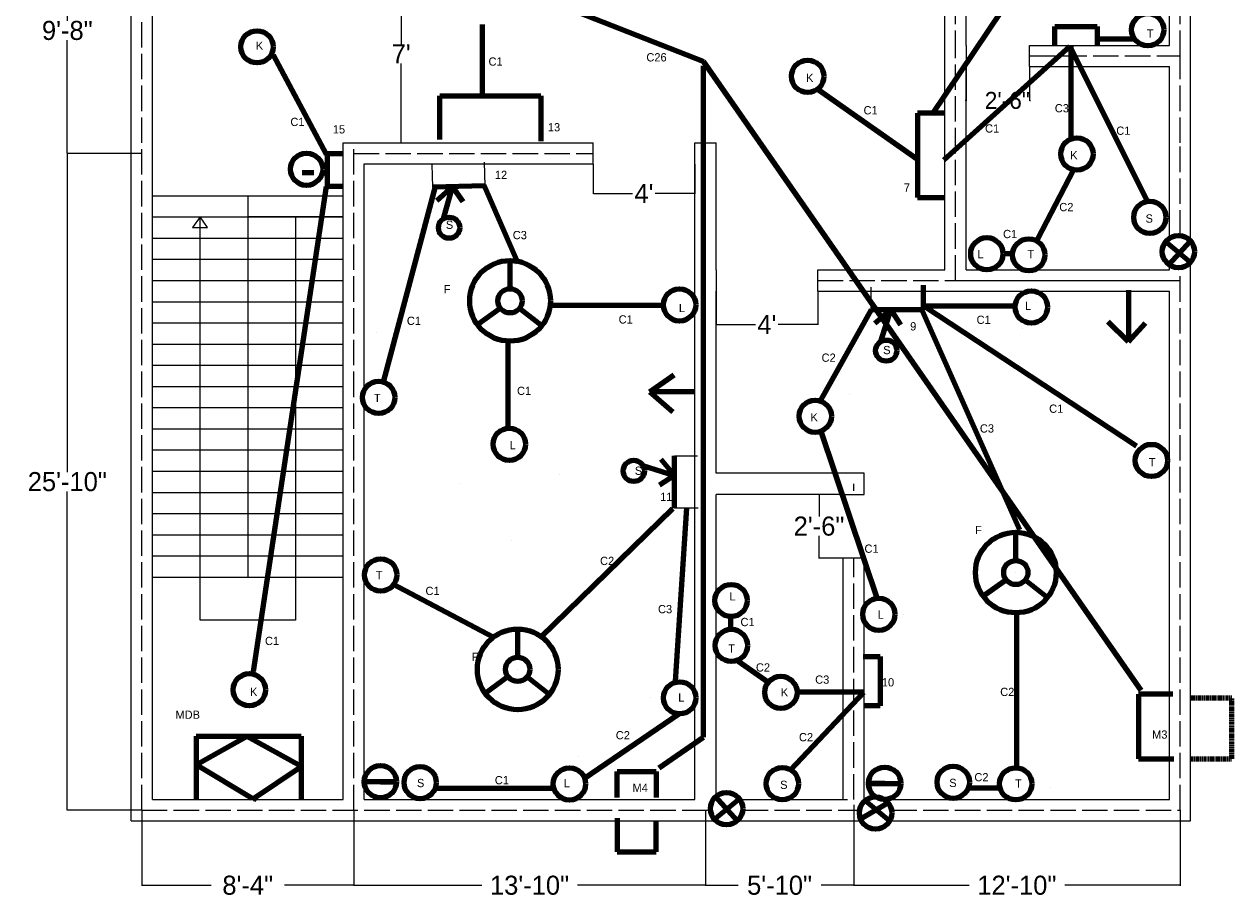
# Model space of a CAD drawing. Header units: inches. Extents: x -92 to 883, y -66 to 818.
# Tile 1 of 2: x -92 to 478, y -66 to 346. Entities that reach past the tile are written whole.
import ezdxf

# ---------------------------------------------------------------- set-up
doc = ezdxf.new("R2010")
doc.units = ezdxf.units.IN
doc.header["$MEASUREMENT"] = 0
doc.linetypes.add('ACAD_ISO02W100', pattern=[15, 12, -3])
doc.linetypes.add('DASHED', pattern=[0.75, 0.5, -0.25])
doc.dimstyles.get("Standard").update_dxf_attribs({"dimtxt": 9, "dimasz": 0.18, "dimexe": 0.18, "dimexo": 0.0625, "dimgap": 0.09, "dimtad": 0, "dimtih": 1, "dimtoh": 1, "dimdec": 0, "dimzin": 0, "dimdsep": 46, "dimlunit": 3, "dimtxsty": 'Standard', "dimcen": 0.09, "dimaunit": 1, "dimadec": 0, "dimazin": 0, "dimtfac": 1, "dimtdec": 0, "dimtofl": 0, "dimtmove": 0, "dimatfit": 3, "dimfxl": 1, "dimtolj": 1, "dimtzin": 0, "dimarcsym": 0})

# ---------------------------------------------------------------- blocks, each defined once
blk = doc.blocks.new('*D1')
at = {"color": 0, "lineweight": -2}
for p, q in [((-36.21, 285.09), (-71.47, 285.09)), ((-71.29, 284.91), (-71.29, 134.68)), ((-71.29, -24.73), (-71.29, 125.5)), ((-36.21, -24.91), (-71.47, -24.91))]:
    blk.add_line(p, q, dxfattribs=at)
at = {"color": 0}
for points in [[(-71.32, 284.91), (-71.26, 284.91), (-71.29, 285.09)], [(-71.32, -24.73), (-71.26, -24.73), (-71.29, -24.91)]]:
    blk.add_solid(points, dxfattribs=at)
at = {"layer": 'Defpoints', "color": 0}
for p in [(-71.29, 285.09), (-36.14, 285.09), (-36.14, -24.91)]:
    blk.add_point(p, dxfattribs=at)
at = {"color": 0, "insert": (-71.29, 130.09), "char_height": 9, "attachment_point": 5}
blk.add_mtext('\\A1;25\'-10"', dxfattribs=at)
blk = doc.blocks.new('*D2')
at = {"color": 0, "lineweight": -2}
for p, q in [((-36.21, 401.09), (-71.47, 401.09)), ((-71.29, 400.91), (-71.29, 347.68)), ((-71.29, 285.27), (-71.29, 338.5)), ((-36.21, 285.09), (-71.47, 285.09))]:
    blk.add_line(p, q, dxfattribs=at)
at = {"color": 0}
for points in [[(-71.32, 400.91), (-71.26, 400.91), (-71.29, 401.09)], [(-71.32, 285.27), (-71.26, 285.27), (-71.29, 285.09)]]:
    blk.add_solid(points, dxfattribs=at)
at = {"layer": 'Defpoints', "color": 0}
for p in [(-71.29, 401.09), (-36.14, 401.09), (-36.14, 285.09)]:
    blk.add_point(p, dxfattribs=at)
at = {"color": 0, "insert": (-71.29, 343.09), "char_height": 9, "attachment_point": 5}
blk.add_mtext('\\A1;9\'-8"', dxfattribs=at)
blk = doc.blocks.new('*D5')
at = {"color": 0, "lineweight": -2}
for p, q in [((299.86, -25.16), (299.86, -60.61)), ((453.86, -24.97), (453.86, -60.61)), ((300.04, -60.43), (354.27, -60.43)), ((453.68, -60.43), (399.45, -60.43))]:
    blk.add_line(p, q, dxfattribs=at)
at = {"color": 0}
for points in [[(300.04, -60.4), (300.04, -60.46), (299.86, -60.43)], [(453.68, -60.4), (453.68, -60.46), (453.86, -60.43)]]:
    blk.add_solid(points, dxfattribs=at)
at = {"layer": 'Defpoints', "color": 0}
for p in [(299.86, -25.1), (453.86, -24.91), (299.86, -60.43)]:
    blk.add_point(p, dxfattribs=at)
at = {"color": 0, "insert": (376.86, -60.43), "char_height": 9, "attachment_point": 5}
blk.add_mtext('\\A1;12\'-10"', dxfattribs=at)
blk = doc.blocks.new('*D6')
at = {"color": 0, "lineweight": -2}
for p, q in [((229.86, -24.97), (229.86, -60.61)), ((299.86, -25.16), (299.86, -60.61)), ((230.04, -60.43), (245.27, -60.43)), ((299.68, -60.43), (284.45, -60.43))]:
    blk.add_line(p, q, dxfattribs=at)
at = {"color": 0}
for points in [[(230.04, -60.4), (230.04, -60.46), (229.86, -60.43)], [(299.68, -60.4), (299.68, -60.46), (299.86, -60.43)]]:
    blk.add_solid(points, dxfattribs=at)
at = {"layer": 'Defpoints', "color": 0}
for p in [(229.86, -24.91), (299.86, -25.1), (229.86, -60.43)]:
    blk.add_point(p, dxfattribs=at)
at = {"color": 0, "insert": (264.86, -60.43), "char_height": 9, "attachment_point": 5}
blk.add_mtext('\\A1;5\'-10"', dxfattribs=at)
blk = doc.blocks.new('*D7')
at = {"color": 0, "lineweight": -2}
for p, q in [((63.86, -24.97), (63.86, -60.61)), ((229.86, -24.97), (229.86, -60.61)), ((64.04, -60.43), (124.27, -60.43)), ((229.68, -60.43), (169.45, -60.43))]:
    blk.add_line(p, q, dxfattribs=at)
at = {"color": 0}
for points in [[(64.04, -60.4), (64.04, -60.46), (63.86, -60.43)], [(229.68, -60.4), (229.68, -60.46), (229.86, -60.43)]]:
    blk.add_solid(points, dxfattribs=at)
at = {"layer": 'Defpoints', "color": 0}
for p in [(63.86, -24.91), (229.86, -24.91), (63.86, -60.43)]:
    blk.add_point(p, dxfattribs=at)
at = {"color": 0, "insert": (146.86, -60.43), "char_height": 9, "attachment_point": 5}
blk.add_mtext('\\A1;13\'-10"', dxfattribs=at)
blk = doc.blocks.new('*D8')
at = {"color": 0, "lineweight": -2}
for p, q in [((-36.14, -24.97), (-36.14, -60.61)), ((63.86, -24.97), (63.86, -60.61)), ((-35.96, -60.43), (-3.48, -60.43)), ((63.68, -60.43), (31.2, -60.43))]:
    blk.add_line(p, q, dxfattribs=at)
at = {"color": 0}
for points in [[(-35.96, -60.4), (-35.96, -60.46), (-36.14, -60.43)], [(63.68, -60.4), (63.68, -60.46), (63.86, -60.43)]]:
    blk.add_solid(points, dxfattribs=at)
at = {"layer": 'Defpoints', "color": 0}
for p in [(-36.14, -24.91), (63.86, -24.91), (-36.14, -60.43)]:
    blk.add_point(p, dxfattribs=at)
at = {"color": 0, "insert": (13.86, -60.43), "char_height": 9, "attachment_point": 5}
blk.add_mtext('\\A1;8\'-4"', dxfattribs=at)
blk = doc.blocks.new('*D9')
at = {"color": 0, "lineweight": -2}
for p, q in [((176.86, 280.03), (176.86, 266.04)), ((224.86, 280.03), (224.86, 266.04)), ((177.04, 266.22), (195.52, 266.22)), ((224.68, 266.22), (206.2, 266.22))]:
    blk.add_line(p, q, dxfattribs=at)
at = {"color": 0}
for points in [[(177.04, 266.25), (177.04, 266.19), (176.86, 266.22)], [(224.68, 266.25), (224.68, 266.19), (224.86, 266.22)]]:
    blk.add_solid(points, dxfattribs=at)
at = {"layer": 'Defpoints', "color": 0}
for p in [(176.86, 280.09), (224.86, 280.09), (224.86, 266.22)]:
    blk.add_point(p, dxfattribs=at)
at = {"color": 0, "insert": (200.86, 266.22), "char_height": 9, "attachment_point": 5}
blk.add_mtext("\\A1;4'", dxfattribs=at)
blk = doc.blocks.new('*D10')
at = {"color": 0, "lineweight": -2}
for p, q in [((234.86, 220.03), (234.86, 204.11)), ((282.86, 220.03), (282.86, 204.11)), ((235.04, 204.29), (253.52, 204.29)), ((282.68, 204.29), (264.2, 204.29))]:
    blk.add_line(p, q, dxfattribs=at)
at = {"color": 0}
for points in [[(235.04, 204.32), (235.04, 204.26), (234.86, 204.29)], [(282.68, 204.32), (282.68, 204.26), (282.86, 204.29)]]:
    blk.add_solid(points, dxfattribs=at)
at = {"layer": 'Defpoints', "color": 0}
for p in [(234.86, 220.09), (282.86, 220.09), (234.86, 204.29)]:
    blk.add_point(p, dxfattribs=at)
at = {"color": 0, "insert": (258.86, 204.29), "char_height": 9, "attachment_point": 5}
blk.add_mtext("\\A1;4'", dxfattribs=at)
blk = doc.blocks.new('*D11')
at = {"color": 0, "lineweight": -2}
for p, q in [((294.79, 124.09), (283.3, 124.09)), ((283.48, 123.91), (283.48, 113.68)), ((283.48, 94.27), (283.48, 104.5)), ((294.79, 94.09), (283.3, 94.09))]:
    blk.add_line(p, q, dxfattribs=at)
at = {"color": 0}
for points in [[(283.45, 123.91), (283.51, 123.91), (283.48, 124.09)], [(283.45, 94.27), (283.51, 94.27), (283.48, 94.09)]]:
    blk.add_solid(points, dxfattribs=at)
at = {"layer": 'Defpoints', "color": 0}
for p in [(283.48, 124.09), (294.86, 124.09), (294.86, 94.09)]:
    blk.add_point(p, dxfattribs=at)
at = {"color": 0, "insert": (283.48, 109.09), "char_height": 9, "attachment_point": 5}
blk.add_mtext('\\A1;2\'-6"', dxfattribs=at)
blk = doc.blocks.new('*D12')
at = {"color": 0, "lineweight": -2}
for p, q in [((352.86, 326.03), (352.86, 309.87)), ((382.86, 326.03), (382.86, 309.87)), ((352.68, 310.05), (352.5, 310.05)), ((383.04, 310.05), (383.22, 310.05))]:
    blk.add_line(p, q, dxfattribs=at)
at = {"color": 0}
for points in [[(352.68, 310.08), (352.68, 310.02), (352.86, 310.05)], [(383.04, 310.08), (383.04, 310.02), (382.86, 310.05)]]:
    blk.add_solid(points, dxfattribs=at)
at = {"layer": 'Defpoints', "color": 0}
for p in [(352.86, 326.09), (382.86, 326.09), (382.86, 310.05)]:
    blk.add_point(p, dxfattribs=at)
at = {"color": 0, "insert": (372.35, 310.05), "char_height": 8, "attachment_point": 5}
blk.add_mtext('\\A1;2\'-6"', dxfattribs=at)
blk = doc.blocks.new('*D20')
at = {"color": 0, "lineweight": -2}
for p, q in [((58.92, 374.09), (86.44, 374.09)), ((86.26, 373.91), (86.26, 336.68)), ((86.26, 290.27), (86.26, 327.5)), ((58.92, 290.09), (86.44, 290.09))]:
    blk.add_line(p, q, dxfattribs=at)
at = {"color": 0}
for points in [[(86.23, 373.91), (86.29, 373.91), (86.26, 374.09)], [(86.23, 290.27), (86.29, 290.27), (86.26, 290.09)]]:
    blk.add_solid(points, dxfattribs=at)
at = {"layer": 'Defpoints', "color": 0}
for p in [(58.86, 374.09), (58.86, 290.09), (86.26, 290.09)]:
    blk.add_point(p, dxfattribs=at)
at = {"color": 0, "insert": (86.26, 332.09), "char_height": 9, "attachment_point": 5}
blk.add_mtext("\\A1;7'", dxfattribs=at)

msp = doc.modelspace()

# ---------------------------------------------------------------- linework, layer by layer
for p, q in [((-41.14, -29.91), (-41.14, 488.09)), ((-31.14, -19.91), (-31.14, 478.09)), ((458.86, 290.09), (458.86, 442.91)), ((448.86, 336.09), (448.86, 432.09)), ((342.86, 230.09), (342.86, 384.09)), ((352.86, 336.09), (352.86, 384.09)), ((352.86, 336.09), (352.86, 326.09)), ((382.86, 336.09), (448.86, 336.09)), ((382.86, 326.09), (382.86, 336.09)), ((352.86, 230.09), (352.86, 326.09)), ((382.86, 326.09), (448.86, 326.09)), ((448.86, 290.09), (448.86, 326.09)), ((-31.14, 280.09), (-31.14, 290.09)), ((58.86, -19.91), (58.86, 290.09)), ((58.86, 290.09), (176.86, 290.09)), ((176.86, 280.09), (176.86, 290.09)), ((224.86, 280.09), (224.86, 290.09)), ((224.86, 290.09), (234.86, 290.09)), ((234.86, 230.09), (234.86, 290.09)), ((448.86, 245.05), (448.86, 290.09)), ((458.86, 243.72), (458.86, 290.09)), ((68.86, -19.91), (68.86, 280.09)), ((68.86, 280.09), (176.86, 280.09)), ((101.16, 269.09), (100.85, 279.8)), ((125.51, 280.88), (125.83, 269.81)), ((224.86, -19.91), (224.86, 280.09)), ((-31.14, 265.09), (58.86, 265.09)), ((13.86, 265.09), (13.86, 85.09)), ((-31.14, 255.09), (58.86, 255.09)), ((-31.14, 255.09), (13.86, 255.09)), ((-8.64, 255.09), (-12.23, 250.07)), ((-8.64, 64.67), (-8.64, 255.09)), ((-5.18, 250.07), (-8.64, 255.09)), ((58.86, 255.09), (13.86, 255.09)), ((36.36, 255.09), (36.36, 64.67)), ((-12.23, 250.07), (-5.18, 250.07)), ((-31.14, 245.09), (58.86, 245.09)), ((-31.14, 235.09), (58.86, 235.09)), ((458.86, -29.91), (458.86, 233.72)), ((234.86, 230.09), (234.86, 220.09)), ((282.86, 230.09), (342.86, 230.09)), ((282.86, 220.09), (282.86, 230.09)), ((352.86, 230.09), (448.86, 230.09)), ((448.86, 230.09), (448.86, 232.39)), ((-31.14, 225.09), (58.86, 225.09)), ((234.86, 134.09), (234.86, 220.09)), ((282.86, 220.09), (448.86, 220.09)), ((308.04, 211.29), (308.04, 222.01)), ((448.86, -19.91), (448.86, 220.09)), ((-31.14, 215.09), (58.86, 215.09)), ((-31.14, 205.09), (58.86, 205.09)), ((-31.14, 195.09), (58.86, 195.09)), ((-31.14, 185.09), (58.86, 185.09)), ((-31.14, 175.09), (58.86, 175.09)), ((-31.14, 165.09), (58.86, 165.09)), ((-31.14, 155.09), (58.86, 155.09)), ((-31.14, 145.09), (58.86, 145.09)), ((215.34, 142.36), (226.06, 142.36)), ((-31.14, 135.09), (58.86, 135.09)), ((304.86, 134.09), (234.86, 134.09)), ((304.86, 124.09), (304.86, 134.09)), ((299.86, 125.8), (299.86, 129.09)), ((-31.14, 125.09), (58.86, 125.09)), ((234.86, -19.91), (234.86, 124.09)), ((294.86, 124.09), (234.86, 124.09)), ((294.86, 124.09), (304.86, 124.09)), ((-31.14, 115.09), (58.86, 115.09)), ((226.42, 117.67), (215.34, 117.67)), ((-31.14, 105.09), (58.86, 105.09)), ((-31.14, 95.09), (58.86, 95.09)), ((294.86, -19.91), (294.86, 94.09)), ((304.86, 94.09), (294.86, 94.09)), ((304.86, -19.91), (304.86, 94.09)), ((-31.14, 85.09), (58.86, 85.09)), ((36.36, 64.67), (-8.64, 64.67)), ((-31.14, -19.91), (58.86, -19.91)), ((68.86, -19.91), (224.86, -19.91)), ((246.13, -19.91), (296.86, -19.91)), ((299.86, -22.47), (299.86, -25.1)), ((314.33, -19.91), (448.86, -19.91)), ((-41.14, -29.91), (234.76, -29.91)), ((244.94, -29.91), (303.44, -29.91)), ((316.7, -29.91), (458.86, -29.91))]:
    msp.add_line(p, q)
at = {"linetype": 'ACAD_ISO02W100'}
for p, q in [((-36.14, -24.91), (-36.14, 483.09)), ((453.86, 331.09), (453.86, 437.09)), ((347.86, 331.09), (347.86, 384.09)), ((347.86, 225.09), (347.86, 331.09)), ((382.86, 331.09), (453.86, 331.09)), ((453.86, 290.09), (453.86, 331.09)), ((63.86, -24.91), (63.86, 290.09)), ((63.86, 285.09), (176.86, 285.09)), ((453.86, 246.31), (453.86, 290.09)), ((453.86, -24.91), (453.86, 231.13)), ((282.86, 225.09), (453.86, 225.09)), ((352.86, 225.09), (453.86, 225.09)), ((299.86, -19.91), (299.86, 94.09)), ((-36.14, -24.91), (232.26, -24.91)), ((247.45, -24.91), (302.65, -24.91)), ((310.09, -24.91), (310.71, -24.91)), ((317.65, -24.91), (453.86, -24.91))]:
    msp.add_line(p, q, dxfattribs=at)
at = {"color": 3, "lineweight": 106}
for p, q in [((229, 328.5), (77.5, 388)), ((435.5, 31.5), (229, 328.5)), ((229, 9.5), (229, 326.5)), ((208, -5), (229, 9.5))]:
    msp.add_line(p, q, dxfattribs=at)
at = {"lineweight": 106}
for p, q in [((385.43, 376.05), (336.77, 303.44)), ((124.5, 346), (124.5, 311)), ((394.81, 336.23), (394.81, 345.01)), ((394.81, 345.01), (414.74, 345.01)), ((414.74, 345.01), (414.74, 336.23)), ((414.74, 339.16), (432.91, 339.16)), ((18.24, 335.4), (18.24, 335.4)), ((51, 284.5), (26, 331.5)), ((401.84, 335.57), (342.39, 281.84)), ((401.9, 335.51), (438.68, 262.04)), ((402.31, 335.92), (402.31, 291.91)), ((283.29, 315.07), (329.65, 282.55)), ((104.57, 291.71), (104.57, 312.33)), ((104.57, 312.33), (152.14, 312.33)), ((152.14, 312.33), (152.14, 290.81)), ((342.86, 304.15), (330.02, 304.15)), ((330.02, 304.15), (330.02, 264.27)), ((51.5, 269.5), (51.5, 285)), ((51.5, 285), (58.86, 285)), ((39.5, 276), (45, 276)), ((403.52, 277.38), (386.55, 244.68)), ((16.5, 40.5), (51, 269.5)), ((59, 269.5), (51.5, 269.5)), ((78.15, 177.8), (102.47, 269.54)), ((110.48, 269.36), (103.14, 262.71)), ((106.25, 254.26), (110.48, 269.36)), ((110.48, 269.36), (110.48, 269.36)), ((110.48, 269.36), (110.48, 269.36)), ((110.48, 269.36), (115.31, 262.35)), ((141.56, 233.2), (125.46, 270.17)), ((330.02, 264.27), (342.86, 264.27)), ((447, 243.43), (458.46, 233.84)), ((458.46, 243.43), (448.55, 232.6)), ((137.64, 221.2), (137.64, 234.53)), ((370.78, 237.82), (375.23, 237.82)), ((332.73, 211.29), (332.73, 222.9)), ((429.48, 220.5), (429.48, 196.2)), ((133.02, 212.11), (122.26, 204.26)), ((137.64, 215.49), (137.64, 215.49)), ((137.64, 215.49), (137.64, 215.49)), ((137.64, 215.49), (137.64, 215.49)), ((137.64, 215.49), (137.64, 215.49)), ((142.13, 211.94), (152.59, 203.68)), ((156.58, 213.37), (209.69, 213.37)), ((206.07, 213.58), (206.07, 213.58)), ((308.03, 211.19), (284.39, 168.78)), ((317.37, 211.29), (309.83, 204.86)), ((312.69, 196.33), (317.37, 211.29)), ((317.37, 211.29), (317.37, 211.29)), ((317.37, 211.29), (317.37, 211.29)), ((317.37, 211.29), (322, 204.15)), ((332.94, 213.15), (433.33, 147.08)), ((333.72, 213.15), (375.74, 213.15)), ((332.17, 210.82), (378.08, 107.44)), ((429.48, 196.2), (420.02, 205.65)), ((74.4, 200.49), (74.4, 200.49)), ((74.4, 200.49), (74.4, 200.49)), ((74.4, 200.49), (74.4, 200.49)), ((74.4, 200.49), (74.4, 200.49)), ((74.4, 200.49), (74.4, 200.49)), ((379.31, 202.52), (379.31, 202.52)), ((429.48, 196.2), (437.58, 204.98)), ((136.73, 155.5), (136.73, 195.69)), ((203.65, 172.52), (215.13, 180.62)), ((224.86, 172.52), (203.65, 172.52)), ((203.65, 172.52), (214.46, 163.07)), ((297.88, 171.07), (297.88, 171.07)), ((137.32, 161.39), (137.32, 161.39)), ((284.39, 153.92), (311.09, 74.36)), ((443.2, 143.38), (443.2, 143.38)), ((443.2, 143.38), (443.2, 143.38)), ((443.2, 143.38), (443.2, 143.38)), ((443.2, 143.38), (443.2, 143.38)), ((443.2, 143.38), (443.2, 143.38)), ((200.38, 137.71), (215.34, 133.03)), ((215.34, 133.03), (208.91, 140.57)), ((161.16, 133.48), (161.16, 133.48)), ((215.34, 133.03), (208.2, 128.4)), ((215.34, 133.03), (215.34, 133.03)), ((215.34, 133.03), (215.34, 133.03)), ((114.32, 129.38), (114.32, 129.38)), ((152.3, 56.84), (214.55, 117.39)), ((215.69, 36.01), (221.11, 117.84)), ((376.36, 92.95), (376.36, 106.28)), ((138.15, 102.29), (138.15, 102.29)), ((376.36, 87.23), (376.36, 87.23)), ((376.36, 87.23), (376.36, 87.23)), ((376.36, 87.23), (376.36, 87.23)), ((376.36, 87.23), (376.36, 87.23)), ((82.48, 81.71), (129.57, 56.84)), ((371.74, 83.86), (360.98, 76)), ((380.85, 83.69), (391.3, 75.43)), ((241.81, 60.39), (241.81, 65.74)), ((323.53, 67.52), (323.53, 67.52)), ((376.73, 68.28), (376.73, -4.44)), ((141.26, 47.23), (141.26, 60.56)), ((304.33, 47.67), (312.37, 47.67)), ((312.37, 47.67), (312.37, 24.32)), ((141.26, 41.52), (141.26, 41.52)), ((141.26, 41.52), (141.26, 41.52)), ((141.26, 41.52), (141.26, 41.52)), ((141.26, 41.52), (141.26, 41.52)), ((245.26, 45.46), (259.43, 35.51)), ((136.64, 38.14), (125.88, 30.29)), ((145.75, 37.97), (156.2, 29.71)), ((14.63, 31.89), (14.63, 31.89)), ((270.16, -5.83), (304.65, 30.53)), ((272.85, 30.91), (304.27, 30.91)), ((450.42, 29.79), (434.22, 29.79)), ((434.22, 29.79), (434.22, -0.77)), ((203.74, 28.08), (203.74, 28.08)), ((312.37, 24.32), (305.09, 24.32)), ((172.58, -9.92), (217.68, 20.75)), ((-10.49, -3.61), (13.57, 9.96)), ((-10.47, 9.92), (15.52, 9.92)), ((-10.47, 9.92), (-10.47, -8.63)), ((13.5, 10), (39.04, -4.23)), ((15.52, 9.92), (39.04, 9.92)), ((39.04, 9.92), (39.04, -5.54)), ((169.94, 0.55), (169.94, 0.55)), ((16, -19.5), (-10.49, -3.61)), ((39, -4.5), (16.08, -19.91)), ((39.04, -5.54), (39.04, -19.91)), ((434.22, -0.77), (450.87, -0.77)), ((-10.47, -8.63), (-10.47, -19.91)), ((188.23, -18.89), (188.23, -6.65)), ((188.23, -6.65), (206.62, -6.65)), ((206.62, -6.65), (206.62, -18.89)), ((84.1, -11.51), (68.86, -11.51)), ((76.48, -11.51), (76.48, -11.51)), ((76.48, -11.51), (84.1, -11.51)), ((95.24, -11.93), (95.24, -11.93)), ((102.09, -14.64), (158.19, -14.64)), ((314.48, -12.29), (306.86, -12.29)), ((306.86, -12.29), (322.1, -12.29)), ((353.74, -14.39), (367.92, -14.39)), ((392.84, -14.3), (392.84, -14.3)), ((392.84, -14.3), (392.84, -14.3)), ((392.84, -14.3), (392.84, -14.3)), ((392.84, -14.3), (392.84, -14.3)), ((392.84, -14.3), (392.84, -14.3)), ((17.34, -19.64), (16.93, -19.91)), ((17.34, -19.64), (18.02, -19.91)), ((246.02, -19.61), (233.76, -29.56)), ((234.53, -18.46), (244.87, -29.95)), ((303.04, -29.04), (316.03, -21.44)), ((305.3, -20.4), (316.8, -30)), ((188.23, -28.68), (188.23, -44.6)), ((206.62, -44.6), (206.62, -30.52)), ((188.23, -44.6), (206.62, -44.6))]:
    msp.add_line(p, q, dxfattribs=at)
at = {"lineweight": 100}
for p, q in [((125.83, 269.81), (101.16, 269.09)), ((332.73, 211.29), (308.04, 211.29)), ((215.34, 117.67), (215.34, 142.36))]:
    msp.add_line(p, q, dxfattribs=at)
at = {"linetype": 'DASHED', "lineweight": 106}
for p, q in [((478.31, 27.99), (458.86, 27.99)), ((478.31, -0.77), (478.31, 27.99)), ((458.86, -0.77), (478.31, -0.77))]:
    msp.add_line(p, q, dxfattribs=at)
at = {"lineweight": 106}
for centre, radius in [((438.64, 343.49), 7.62), ((18.24, 335.4), 7.62), ((278.13, 321.48), 7.62), ((405.2, 284.81), 7.62), ((41.62, 277.62), 7.62), ((439.6, 254.9), 7.62), ((108.88, 250.01), 5), ((362.67, 237.7), 7.62), ((453.1, 238.72), 7.62), ((382.47, 237.21), 7.62), ((137.64, 215.49), 19.04), ((137.64, 215.49), 5.72), ((217.65, 213.58), 7.62), ((383.69, 212.58), 7.62), ((315.2, 192), 5), ((75.65, 169.91), 7.62), ((281.69, 161.01), 7.62), ((137.32, 147.78), 7.62), ((440.38, 140.13), 7.62), ((196.05, 135.2), 5), ((376.36, 87.23), 19.04), ((76.57, 86.09), 7.62), ((376.36, 87.23), 5.72), ((241.98, 74.03), 7.62), ((311.71, 67.52), 7.62), ((141.26, 41.52), 19.04), ((242.09, 52.82), 7.62), ((141.26, 41.52), 5.72), ((14.63, 31.89), 7.62), ((217.72, 28.08), 7.62), ((265.47, 30.65), 7.62), ((76.48, -11.51), 7.62), ((95.24, -11.93), 7.62), ((165.7, -12.56), 7.62), ((266.16, -12.44), 7.62), ((314.48, -12.29), 7.62), ((346.8, -11.75), 7.62), ((376.31, -12.51), 7.62), ((239.85, -24.24), 7.62), ((310.15, -26.28), 7.62)]:
    msp.add_circle(centre, radius, dxfattribs=at)

# ---------------------------------------------------------------- texts
at = {"lineweight": 106, "char_height": 3.9, "attachment_point": 1}
for s, insert, width in [('T', (438.19, 343.64), 189.6898), ('K', (17.68, 337.89), 189.6898), ('{\\C3;C26}', (202, 332.4), 189.6898), ('C1', (127.5, 330.4), 189.6898), ('K', (277.35, 322.68), 189.6898), ('C3', (394.76, 308.37), 189.6898), ('C1', (304.5, 307.4), 189.6898), ('C1', (34, 301.9), 189.6898), ('{\\C1;15}', (54, 298.4), 189.6898), ('{\\C1;13}', (155.5, 299.4), 182.1898), ('C1', (361.85, 298.82), 189.6898), ('C1', (423.78, 297.76), 189.6898), ('K', (402.03, 286.18), 189.6898), ('{\\C1;12}', (130.5, 276.9), 189.6898), ('{\\C1;7}', (323.5, 270.9), 189.6898), ('C2', (396.88, 261.71), 189.6898), ('S', (107.38, 253.34), 189.6898), ('S', (437.6, 256.31), 189.6898), ('C3', (138.94, 248.48), 189.6898), ('C1', (370.34, 248.98), 189.6898), ('L', (358.3, 239.45), 189.6898), ('T', (381.85, 239.53), 189.6898), ('F', (106.35, 222.99), 189.6898), ('L', (217.35, 214.06), 189.6898), ('L', (380.68, 215.09), 189.6898), ('C1', (88.96, 208.01), 189.6898), ('C1', (188.91, 208.68), 189.6898), ('{\\C1;9}', (326.5, 205.4), 189.6898), ('C1', (357.85, 208.5), 189.6898), ('S', (313.76, 194.21), 189.6898), ('C2', (284.69, 190.62), 189.6898), ('T', (73.43, 171.58), 189.6898), ('C1', (140.96, 174.95), 189.6898), ('C1', (392.09, 166.53), 189.6898), ('K', (279.47, 162.46), 189.6898), ('C3', (359.4, 157.2), 189.6898), ('L', (137.45, 149.34), 189.6898), ('S', (196.56, 137.25), 189.6898), ('T', (439.11, 141.33), 189.6898), ('{\\C1;11}', (208.5, 124.9), 189.6898), ('F', (357.18, 109.26), 189.6898), ('C1', (304.93, 100.45), 189.6898), ('C2', (180.14, 94.68), 189.6898), ('T', (74.28, 88), 189.6898), ('C1', (97.74, 80.51), 189.6898), ('L', (241.21, 77.93), 189.6898), ('C3', (207.5, 71.9), 189.6898), ('L', (311.14, 69.31), 189.6898), ('C1', (246.41, 65.82), 189.6898), ('C1', (22, 56.9), 189.6898), ('T', (240.65, 53.34), 189.6898), ('F', (119.58, 49.43), 189.6898), ('C2', (253.69, 44.38), 189.6898), ('C3', (281.66, 38.64), 189.6898), ('{\\C1;10}', (313.14, 37.37), 189.6898), ('K', (14.89, 32.86), 189.6898), ('L', (217.03, 30.23), 189.6898), ('K', (265.47, 32.64), 189.6898), ('C2', (368.99, 32.83), 189.6898), ('{\\C1;MDB}', (-20.27, 22.07), 189.6898), ('C2', (187.56, 12.38), 189.6898), ('C2', (274, 11.46), 189.6898), ('{\\C3;M3}', (440.66, 12.7), 189.6898), ('S', (93.73, -10.18), 189.6898), ('C1', (130.46, -8.84), 189.6898), ('L', (163.04, -10.27), 189.6898), ('S', (265.14, -11.04), 189.6898), ('S', (344.93, -10.11), 189.6898), ('C2', (356.81, -7.43), 189.6898), ('T', (375.97, -10.46), 189.6898), ('{\\C3;M4}', (195.45, -12.44), 189.6898)]:
    msp.add_mtext(s, dxfattribs=dict(at, insert=insert, width=width))

# ---------------------------------------------------------------- dimensions: what is measured, and where the dimension line sits
dim = msp.add_linear_dim(base=(-71.29, 401.09), p1=(-36.14, 285.09), p2=(-36.14, 401.09), angle=90, dimstyle='Standard', override={"dimtmove": 1})
dim.commit()
dim.dimension.update_dxf_attribs({"geometry": '*D2', "text_midpoint": (-71.29, 343.09)})
for base, p1, p2, picture, middle in [((86.26, 290.09), (58.86, 374.09), (58.86, 290.09), '*D20', (86.26, 332.09)), ((283.48, 124.09), (294.86, 94.09), (294.86, 124.09), '*D11', (283.48, 109.09))]:
    dim = msp.add_linear_dim(base=base, p1=p1, p2=p2, angle=90, dimstyle='Standard')
    dim.commit()
    dim.dimension.update_dxf_attribs({"geometry": picture, "text_midpoint": middle})
dim = msp.add_linear_dim(base=(382.86, 310.05), p1=(352.86, 326.09), p2=(382.86, 326.09), dimstyle='Standard', override={"dimtxt": 8})
dim.commit()
dim.dimension.update_dxf_attribs({"geometry": '*D12', "text_midpoint": (372.35, 310.05), "dimtype": 160})
dim = msp.add_linear_dim(base=(-71.29, 285.09), p1=(-36.14, -24.91), p2=(-36.14, 285.09), angle=90, dimstyle='Standard')
dim.commit()
dim.dimension.update_dxf_attribs({"geometry": '*D1', "text_midpoint": (-71.29, 130.09), "dimtype": 160})
for base, p1, p2, picture, middle in [((224.86, 266.22), (176.86, 280.09), (224.86, 280.09), '*D9', (200.86, 266.22)), ((234.86, 204.29), (282.86, 220.09), (234.86, 220.09), '*D10', (258.86, 204.29)), ((299.86, -60.43), (453.86, -24.91), (299.86, -25.1), '*D5', (376.86, -60.43))]:
    dim = msp.add_linear_dim(base=base, p1=p1, p2=p2, dimstyle='Standard')
    dim.commit()
    dim.dimension.update_dxf_attribs({"geometry": picture, "text_midpoint": middle})
for base, p1, p2, picture, middle in [((-36.14, -60.43), (63.86, -24.91), (-36.14, -24.91), '*D8', (13.86, -60.43)), ((63.86, -60.43), (229.86, -24.91), (63.86, -24.91), '*D7', (146.86, -60.43)), ((229.86, -60.43), (299.86, -25.1), (229.86, -24.91), '*D6', (264.86, -60.43))]:
    dim = msp.add_linear_dim(base=base, p1=p1, p2=p2, dimstyle='Standard', override={"dimtmove": 1})
    dim.commit()
    dim.dimension.update_dxf_attribs({"geometry": picture, "text_midpoint": middle})

doc.saveas('drawing.dxf')
